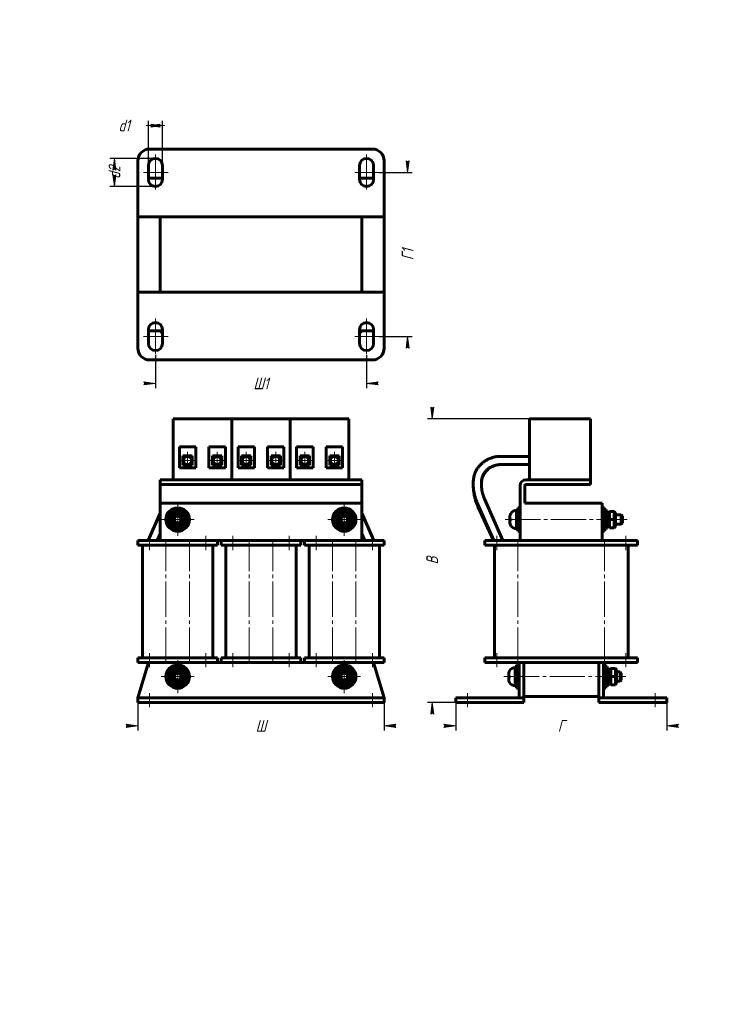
# Model space of a CAD drawing. Header units: millimetres. Extents: x 0 to 297, y 0 to 420.
import ezdxf

# ---------------------------------------------------------------- set-up
doc = ezdxf.new("R2010")
doc.units = ezdxf.units.MM
for name, pattern in [('K5LT_AXLED', [19.5, 15, -1.5, 1.5, -1.5]), ('K5LT_BASIC', [0]), ('K5LT_THIN', [0])]:
    doc.linetypes.add(name, pattern=pattern)
doc.layers.add('Системный слой', color=7, linetype='Continuous')
doc.styles.add('KDIMTEXTSTYLE', font='GOST_AU.SHX', dxfattribs={"width": 0.96, "oblique": 15, "height": 5})
doc.dimstyles.new('KDIMSTYLE (1.00)', dxfattribs={"dimtxt": 5, "dimasz": 1, "dimexe": 2, "dimexo": 0, "dimgap": 1, "dimtad": 1, "dimtxsty": 'KDIMTEXTSTYLE', "dimsah": 1, "dimcen": 0, "dimdle": 1, "dimadec": 0, "dimazin": 0, "dimtfac": 0.667, "dimtmove": 0, "dimatfit": 3, "dimfxl": 1, "dimtvp": 1, "dimtolj": 1, "dimtzin": 0, "dimarcsym": 0})

# ---------------------------------------------------------------- blocks, each defined once
blk = doc.blocks.new('U0')
at = {"layer": 'Системный слой', "color": 30, "linetype": 'K5LT_AXLED', "lineweight": 18, "true_color": 0xff8000}
for q in [(67.37, 146.78), (60.37, 139.78), (74.37, 139.78), (67.37, 132.78)]:
    blk.add_line((67.37, 139.78), q, dxfattribs=at)
blk = doc.blocks.new('U1')
at = {"layer": 'Системный слой', "color": 30, "linetype": 'K5LT_AXLED', "lineweight": 18, "true_color": 0xff8000}
for q in [(67.37, 213.78), (60.37, 206.78), (74.37, 206.78), (67.37, 199.78)]:
    blk.add_line((67.37, 206.78), q, dxfattribs=at)
blk = doc.blocks.new('U2')
at = {"layer": 'Системный слой', "color": 30, "linetype": 'K5LT_AXLED', "lineweight": 18, "true_color": 0xff8000}
for q in [(71.57, 235.73), (67.82, 231.98), (75.32, 231.98), (71.57, 228.23)]:
    blk.add_line((71.57, 231.98), q, dxfattribs=at)
blk = doc.blocks.new('U3')
at = {"layer": 'Системный слой', "color": 30, "linetype": 'K5LT_AXLED', "lineweight": 18, "true_color": 0xff8000}
for q in [(84.17, 235.73), (80.42, 231.98), (87.92, 231.98), (84.17, 228.23)]:
    blk.add_line((84.17, 231.98), q, dxfattribs=at)
blk = doc.blocks.new('U4')
at = {"layer": 'Системный слой', "color": 30, "linetype": 'K5LT_AXLED', "lineweight": 18, "true_color": 0xff8000}
for q in [(96.57, 235.73), (92.82, 231.98), (100.32, 231.98), (96.57, 228.23)]:
    blk.add_line((96.57, 231.98), q, dxfattribs=at)
blk = doc.blocks.new('U5')
at = {"layer": 'Системный слой', "color": 30, "linetype": 'K5LT_AXLED', "lineweight": 18, "true_color": 0xff8000}
for q in [(109.17, 235.73), (105.42, 231.98), (112.92, 231.98), (109.17, 228.23)]:
    blk.add_line((109.17, 231.98), q, dxfattribs=at)
blk = doc.blocks.new('U6')
at = {"layer": 'Системный слой', "color": 30, "linetype": 'K5LT_AXLED', "lineweight": 18, "true_color": 0xff8000}
for q in [(121.57, 235.73), (117.82, 231.98), (125.32, 231.98), (121.57, 228.23)]:
    blk.add_line((121.57, 231.98), q, dxfattribs=at)
blk = doc.blocks.new('U7')
at = {"layer": 'Системный слой', "color": 30, "linetype": 'K5LT_AXLED', "lineweight": 18, "true_color": 0xff8000}
for q in [(134.17, 235.73), (130.42, 231.98), (137.92, 231.98), (134.17, 228.23)]:
    blk.add_line((134.17, 231.98), q, dxfattribs=at)
blk = doc.blocks.new('U8')
at = {"layer": 'Системный слой', "color": 30, "linetype": 'K5LT_AXLED', "lineweight": 18, "true_color": 0xff8000}
for q in [(138.37, 146.78), (131.37, 139.78), (145.37, 139.78), (138.37, 132.78)]:
    blk.add_line((138.37, 139.78), q, dxfattribs=at)
blk = doc.blocks.new('U9')
at = {"layer": 'Системный слой', "color": 30, "linetype": 'K5LT_AXLED', "lineweight": 18, "true_color": 0xff8000}
for q in [(138.37, 213.78), (131.37, 206.78), (145.37, 206.78), (138.37, 199.78)]:
    blk.add_line((138.37, 206.78), q, dxfattribs=at)
blk = doc.blocks.new('KDIMARROW_01')
at = {"layer": 'Системный слой'}
blk.add_hatch(color=0, dxfattribs=at).paths.add_polyline_path([(-5, -0.66), (0, 0), (-5, 0.66), (-4.5, 0)])
at = {"layer": 'Системный слой', "color": 0, "linetype": 'K5LT_THIN', "lineweight": 18}
for p, q in [((-4.5, 0), (-5, 0.66)), ((-5, 0.66), (0, 0)), ((0, 0), (-5, -0.66)), ((-5, -0.66), (-4.5, 0)), ((0, 0), (-1, 0))]:
    blk.add_line(p, q, dxfattribs=at)
blk = doc.blocks.new('KDIMARROW_02')
at = {"layer": 'Системный слой'}
blk.add_hatch(color=0, dxfattribs=at).paths.add_polyline_path([(4.5, 0), (5, 0.66), (0, 0), (5, -0.66)])
at = {"layer": 'Системный слой', "color": 0, "linetype": 'K5LT_THIN', "lineweight": 18}
for p, q in [((0, 0), (-1, 0)), ((5, 0.66), (0, 0)), ((0, 0), (5, -0.66)), ((0, 0), (7, 0)), ((4.5, 0), (5, 0.66)), ((5, -0.66), (4.5, 0))]:
    blk.add_line(p, q, dxfattribs=at)

msp = doc.modelspace()

# ---------------------------------------------------------------- linework, layer by layer
at = {"layer": 'Системный слой', "color": 150, "linetype": 'K5LT_BASIC', "lineweight": 60, "true_color": 0x0080ff}
for p, q in [((55.374, 364.842), (150.374, 364.842)), ((50.374, 335.842), (50.374, 359.842)), ((54.874, 351.842), (54.874, 357.842)), ((60.874, 357.842), (60.874, 351.842)), ((144.874, 351.842), (144.874, 357.842)), ((150.874, 357.842), (150.874, 351.842)), ((155.374, 359.842), (155.374, 335.842)), ((55.374, 352.342), (60.874, 352.342)), ((144.874, 352.342), (150.374, 352.342)), ((155.374, 335.842), (50.374, 335.842)), ((50.374, 303.842), (50.374, 335.842)), ((59.874, 303.842), (59.874, 335.842)), ((145.874, 335.842), (145.874, 303.842)), ((155.374, 335.842), (155.374, 303.842)), ((50.374, 303.842), (155.374, 303.842)), ((50.374, 279.842), (50.374, 303.842)), ((155.374, 303.842), (155.374, 279.842)), ((54.874, 281.842), (54.874, 287.842)), ((60.874, 287.342), (55.374, 287.342)), ((60.874, 286.341), (59.877, 287.342)), ((60.874, 287.842), (60.874, 281.842)), ((144.874, 281.842), (144.874, 287.842)), ((150.374, 287.342), (144.874, 287.342)), ((144.874, 286.341), (145.871, 287.342)), ((150.874, 287.842), (150.874, 281.842)), ((150.374, 274.842), (55.374, 274.842)), ((65.374, 223.783), (65.374, 249.783)), ((65.374, 249.783), (90.374, 249.783)), ((90.374, 223.783), (90.374, 249.783)), ((90.374, 249.783), (115.374, 249.783)), ((90.374, 223.783), (90.374, 249.783)), ((115.374, 223.783), (115.374, 249.783)), ((115.374, 223.783), (115.374, 249.783)), ((115.374, 249.783), (140.374, 249.783)), ((140.374, 223.783), (140.374, 249.783)), ((217.383, 223.783), (217.383, 249.783)), ((217.383, 249.783), (243.383, 249.783)), ((243.383, 223.783), (243.383, 249.783)), ((75.074, 237.783), (68.074, 237.783)), ((68.074, 237.783), (68.074, 228.783)), ((75.074, 228.783), (75.074, 237.783)), ((80.674, 237.783), (80.674, 228.783)), ((87.674, 237.783), (80.674, 237.783)), ((87.674, 228.783), (87.674, 237.783)), ((100.074, 237.783), (93.074, 237.783)), ((93.074, 237.783), (93.074, 228.783)), ((100.074, 228.783), (100.074, 237.783)), ((105.674, 237.783), (105.674, 228.783)), ((112.674, 237.783), (105.674, 237.783)), ((112.674, 228.783), (112.674, 237.783)), ((125.074, 237.783), (118.074, 237.783)), ((118.074, 237.783), (118.074, 228.783)), ((125.074, 228.783), (125.074, 237.783)), ((130.674, 237.783), (130.674, 228.783)), ((137.674, 237.783), (130.674, 237.783)), ((137.674, 228.783), (137.674, 237.783)), ((69.574, 233.983), (69.574, 229.983)), ((73.574, 233.983), (69.574, 233.983)), ((69.969, 232.682), (69.574, 231.774)), ((73.178, 231.285), (72.612, 229.983)), ((73.574, 229.983), (73.574, 233.983)), ((86.174, 233.983), (82.174, 233.983)), ((82.174, 233.983), (82.174, 229.983)), ((82.433, 232.161), (82.211, 229.983)), ((85.915, 231.806), (85.729, 229.983)), ((86.174, 229.983), (86.174, 233.983)), ((94.574, 233.983), (94.574, 229.983)), ((98.574, 233.983), (94.574, 233.983)), ((94.848, 232.271), (94.574, 230.628)), ((98.3, 231.696), (98.015, 229.983)), ((98.574, 229.983), (98.574, 233.983)), ((111.174, 233.983), (107.174, 233.983)), ((107.174, 233.983), (107.174, 229.983)), ((107.448, 231.696), (107.733, 229.983)), ((110.9, 232.271), (111.174, 230.628)), ((111.174, 229.983), (111.174, 233.983)), ((119.574, 233.983), (119.574, 229.983)), ((123.574, 233.983), (119.574, 233.983)), ((119.833, 231.806), (120.019, 229.983)), ((123.315, 232.161), (123.537, 229.983)), ((123.574, 229.983), (123.574, 233.983)), ((136.174, 233.983), (132.174, 233.983)), ((132.174, 233.983), (132.174, 229.983)), ((132.57, 231.285), (133.136, 229.983)), ((135.778, 232.682), (136.174, 231.774)), ((136.174, 229.983), (136.174, 233.983)), ((217.383, 233.733), (205.133, 233.733)), ((68.074, 228.783), (75.074, 228.783)), ((69.574, 229.983), (73.574, 229.983)), ((80.674, 228.783), (87.674, 228.783)), ((82.174, 229.983), (86.174, 229.983)), ((93.074, 228.783), (100.074, 228.783)), ((94.574, 229.983), (98.574, 229.983)), ((105.674, 228.783), (112.674, 228.783)), ((107.174, 229.983), (111.174, 229.983)), ((118.074, 228.783), (125.074, 228.783)), ((119.574, 229.983), (123.574, 229.983)), ((130.674, 228.783), (137.674, 228.783)), ((132.174, 229.983), (136.174, 229.983)), ((217.383, 230.233), (205.133, 230.233)), ((59.874, 223.783), (64.874, 223.783)), ((59.874, 223.783), (59.874, 221.783)), ((140.874, 223.783), (64.874, 223.783)), ((65.374, 223.783), (90.374, 223.783)), ((90.374, 223.783), (115.374, 223.783)), ((115.374, 223.783), (140.374, 223.783)), ((140.874, 223.783), (145.874, 223.783)), ((145.874, 221.783), (145.874, 223.783)), ((193.383, 222.815), (193.383, 221.769)), ((196.883, 222.815), (196.883, 221.769)), ((215.883, 223.783), (238.383, 223.783)), ((238.383, 223.783), (243.383, 223.783)), ((243.383, 223.783), (243.383, 221.783)), ((59.874, 221.283), (59.874, 221.783)), ((64.874, 221.783), (59.874, 221.783)), ((59.874, 213.783), (59.874, 221.283)), ((64.874, 221.783), (140.874, 221.783)), ((145.874, 221.783), (140.874, 221.783)), ((145.874, 221.783), (145.874, 221.283)), ((145.874, 213.783), (145.874, 221.283)), ((193.383, 221.769), (193.383, 221.398)), ((213.383, 197.783), (213.383, 221.283)), ((215.383, 213.783), (215.383, 221.283)), ((215.883, 221.783), (238.383, 221.783)), ((243.383, 221.783), (238.383, 221.783)), ((194.965, 214.246), (202.161, 197.783)), ((198.172, 215.648), (205.981, 197.783)), ((59.874, 197.783), (59.874, 213.783)), ((59.874, 213.783), (145.874, 213.783)), ((65.353, 210.283), (63.333, 206.783)), ((69.395, 210.283), (65.353, 210.283)), ((65.353, 210.283), (65.642, 209.783)), ((69.395, 210.283), (69.106, 209.783)), ((71.415, 206.783), (69.395, 210.283)), ((136.353, 210.283), (134.333, 206.783)), ((140.395, 210.283), (136.353, 210.283)), ((136.353, 210.283), (136.642, 209.783)), ((140.395, 210.283), (140.106, 209.783)), ((142.415, 206.783), (140.395, 210.283)), ((145.874, 197.783), (145.874, 213.783)), ((195.357, 212.386), (202.076, 197.783)), ((211.783, 211.083), (211.783, 202.483)), ((211.783, 211.083), (212.383, 211.083)), ((212.383, 211.783), (213.383, 211.783)), ((212.383, 211.783), (212.383, 201.783)), ((215.383, 213.783), (248.383, 213.783)), ((248.383, 197.783), (248.383, 213.783)), ((248.383, 211.783), (249.383, 211.783)), ((249.383, 211.783), (249.383, 201.783)), ((249.383, 211.083), (249.983, 211.083)), ((249.983, 211.083), (249.983, 202.483)), ((251.483, 210.283), (250.983, 209.783)), ((251.483, 210.283), (253.483, 210.283)), ((251.483, 210.283), (251.483, 206.783)), ((253.483, 210.283), (253.483, 206.783)), ((253.483, 210.283), (253.983, 209.783)), ((59.874, 209.5), (54.772, 197.783)), ((63.333, 206.783), (65.353, 203.283)), ((63.333, 206.783), (63.91, 206.783)), ((65.642, 209.783), (63.91, 206.783)), ((63.91, 206.783), (65.642, 203.783)), ((69.106, 209.783), (65.642, 209.783)), ((70.838, 206.783), (69.106, 209.783)), ((69.106, 203.783), (70.838, 206.783)), ((69.395, 203.283), (71.415, 206.783)), ((71.415, 206.783), (70.838, 206.783)), ((134.333, 206.783), (136.353, 203.283)), ((134.333, 206.783), (134.91, 206.783)), ((136.642, 209.783), (134.91, 206.783)), ((134.91, 206.783), (136.642, 203.783)), ((140.106, 209.783), (136.642, 209.783)), ((141.838, 206.783), (140.106, 209.783)), ((140.106, 203.783), (141.838, 206.783)), ((140.395, 203.283), (142.415, 206.783)), ((142.415, 206.783), (141.838, 206.783)), ((145.874, 209.5), (150.976, 197.783)), ((208.983, 207.033), (208.983, 207.855)), ((208.983, 207.033), (209.365, 207.033)), ((208.983, 205.712), (208.983, 206.533)), ((209.365, 206.533), (208.983, 206.533)), ((209.358, 209.283), (209.365, 209.283)), ((250.983, 209.783), (250.983, 206.783)), ((250.983, 206.783), (250.983, 203.783)), ((251.483, 206.783), (250.983, 206.783)), ((251.483, 206.783), (253.483, 206.783)), ((251.483, 206.783), (251.483, 203.283)), ((253.483, 206.783), (253.483, 203.283)), ((253.483, 206.783), (253.983, 206.783)), ((253.983, 209.783), (253.983, 206.783)), ((253.983, 208.783), (256.483, 208.783)), ((253.983, 206.783), (253.983, 203.783)), ((256.483, 208.783), (256.483, 204.783)), ((256.483, 208.783), (256.983, 208.283)), ((256.983, 208.283), (256.983, 205.283)), ((65.353, 203.283), (65.642, 203.783)), ((65.353, 203.283), (69.395, 203.283)), ((65.642, 203.783), (69.106, 203.783)), ((69.395, 203.283), (69.106, 203.783)), ((136.353, 203.283), (136.642, 203.783)), ((136.353, 203.283), (140.395, 203.283)), ((136.642, 203.783), (140.106, 203.783)), ((140.395, 203.283), (140.106, 203.783)), ((209.365, 204.283), (209.358, 204.283)), ((211.783, 202.483), (212.383, 202.483)), ((212.383, 201.783), (213.383, 201.783)), ((248.383, 201.783), (249.383, 201.783)), ((249.383, 202.483), (249.983, 202.483)), ((251.483, 203.283), (250.983, 203.783)), ((251.483, 203.283), (253.483, 203.283)), ((253.483, 203.283), (253.983, 203.783)), ((253.983, 204.783), (256.483, 204.783)), ((256.483, 204.783), (256.983, 205.283)), ((50.374, 195.783), (50.374, 197.783)), ((50.374, 197.783), (55.374, 197.783)), ((55.374, 197.783), (79.374, 197.783)), ((59.874, 200.734), (58.589, 197.783)), ((79.374, 197.783), (84.374, 197.783)), ((84.374, 197.783), (85.874, 197.783)), ((84.374, 195.783), (84.374, 197.783)), ((85.874, 195.783), (85.874, 197.783)), ((85.874, 197.783), (90.874, 197.783)), ((90.874, 197.783), (114.874, 197.783)), ((114.874, 197.783), (119.874, 197.783)), ((119.874, 195.783), (119.874, 197.783)), ((119.874, 197.783), (121.374, 197.783)), ((121.374, 195.783), (121.374, 197.783)), ((121.374, 197.783), (126.374, 197.783)), ((126.374, 197.783), (150.374, 197.783)), ((145.874, 200.734), (147.159, 197.783)), ((150.374, 197.783), (155.374, 197.783)), ((155.374, 195.783), (155.374, 197.783)), ((198.383, 197.783), (203.383, 197.783)), ((198.383, 195.783), (198.383, 197.783)), ((203.383, 197.783), (258.383, 197.783)), ((258.383, 197.783), (263.383, 197.783)), ((263.383, 195.783), (263.383, 197.783)), ((50.374, 195.783), (55.374, 195.783)), ((52.374, 147.783), (52.374, 195.783)), ((55.374, 195.783), (79.374, 195.783)), ((79.374, 195.783), (84.374, 195.783)), ((82.374, 147.783), (82.374, 195.783)), ((85.874, 195.783), (90.874, 195.783)), ((87.874, 147.783), (87.874, 195.783)), ((90.874, 195.783), (114.874, 195.783)), ((114.874, 195.783), (119.874, 195.783)), ((117.874, 147.783), (117.874, 195.783)), ((121.374, 195.783), (126.374, 195.783)), ((123.374, 147.783), (123.374, 195.783)), ((126.374, 195.783), (150.374, 195.783)), ((150.374, 195.783), (155.374, 195.783)), ((153.374, 147.783), (153.374, 195.783)), ((198.383, 195.783), (203.383, 195.783)), ((202.383, 147.783), (202.383, 195.783)), ((203.383, 195.783), (258.383, 195.783)), ((258.383, 195.783), (263.383, 195.783)), ((259.383, 147.783), (259.383, 195.783)), ((50.374, 145.783), (50.374, 147.783)), ((50.374, 147.783), (55.374, 147.783)), ((55.374, 147.783), (79.374, 147.783)), ((79.374, 147.783), (84.374, 147.783)), ((84.374, 145.783), (84.374, 147.783)), ((85.874, 145.783), (85.874, 147.783)), ((85.874, 147.783), (90.874, 147.783)), ((90.874, 147.783), (114.874, 147.783)), ((114.874, 147.783), (119.874, 147.783)), ((119.874, 145.783), (119.874, 147.783)), ((121.374, 145.783), (121.374, 147.783)), ((121.374, 147.783), (126.374, 147.783)), ((126.374, 147.783), (150.374, 147.783)), ((150.374, 147.783), (155.374, 147.783)), ((155.374, 145.783), (155.374, 147.783)), ((198.383, 147.783), (203.383, 147.783)), ((198.383, 145.783), (198.383, 147.783)), ((203.383, 147.783), (258.383, 147.783)), ((258.383, 147.783), (263.383, 147.783)), ((263.383, 145.783), (263.383, 147.783)), ((50.374, 130.783), (54.874, 145.783)), ((50.374, 145.783), (55.374, 145.783)), ((55.374, 145.783), (79.374, 145.783)), ((65.353, 143.283), (63.333, 139.783)), ((69.395, 143.283), (65.353, 143.283)), ((65.353, 143.283), (65.642, 142.783)), ((69.395, 143.283), (69.106, 142.783)), ((71.415, 139.783), (69.395, 143.283)), ((79.374, 145.783), (84.374, 145.783)), ((84.374, 145.783), (85.874, 145.783)), ((85.874, 145.783), (90.874, 145.783)), ((90.874, 145.783), (114.874, 145.783)), ((114.874, 145.783), (119.874, 145.783)), ((119.874, 145.783), (121.374, 145.783)), ((121.374, 145.783), (126.374, 145.783)), ((126.374, 145.783), (150.374, 145.783)), ((136.353, 143.283), (134.333, 139.783)), ((140.395, 143.283), (136.353, 143.283)), ((136.353, 143.283), (136.642, 142.783)), ((140.395, 143.283), (140.106, 142.783)), ((142.415, 139.783), (140.395, 143.283)), ((150.374, 145.783), (155.374, 145.783)), ((150.874, 145.783), (155.374, 130.783)), ((198.383, 145.783), (203.383, 145.783)), ((203.383, 145.783), (258.383, 145.783)), ((211.283, 144.083), (211.283, 135.483)), ((211.283, 144.083), (211.883, 144.083)), ((211.883, 144.783), (212.883, 144.783)), ((211.883, 144.783), (211.883, 134.783)), ((212.883, 145.783), (212.883, 130.783)), ((214.883, 130.783), (214.883, 145.783)), ((246.883, 145.783), (246.883, 130.783)), ((248.883, 130.783), (248.883, 145.783)), ((248.883, 144.783), (249.883, 144.783)), ((249.883, 144.783), (249.883, 134.783)), ((249.883, 144.083), (250.483, 144.083)), ((250.483, 144.083), (250.483, 135.483)), ((251.983, 143.283), (251.483, 142.783)), ((251.983, 143.283), (253.983, 143.283)), ((251.983, 143.283), (251.983, 139.783)), ((253.983, 143.283), (253.983, 139.783)), ((253.983, 143.283), (254.483, 142.783)), ((258.383, 145.783), (263.383, 145.783)), ((63.333, 139.783), (65.353, 136.283)), ((63.333, 139.783), (63.91, 139.783)), ((65.642, 142.783), (63.91, 139.783)), ((63.91, 139.783), (65.642, 136.783)), ((69.106, 142.783), (65.642, 142.783)), ((70.838, 139.783), (69.106, 142.783)), ((69.106, 136.783), (70.838, 139.783)), ((69.395, 136.283), (71.415, 139.783)), ((71.415, 139.783), (70.838, 139.783)), ((134.333, 139.783), (136.353, 136.283)), ((134.333, 139.783), (134.91, 139.783)), ((136.642, 142.783), (134.91, 139.783)), ((134.91, 139.783), (136.642, 136.783)), ((140.106, 142.783), (136.642, 142.783)), ((141.838, 139.783), (140.106, 142.783)), ((140.106, 136.783), (141.838, 139.783)), ((140.395, 136.283), (142.415, 139.783)), ((142.415, 139.783), (141.838, 139.783)), ((208.483, 140.033), (208.483, 140.855)), ((208.483, 140.033), (208.865, 140.033)), ((208.483, 138.712), (208.483, 139.533)), ((208.865, 139.533), (208.483, 139.533)), ((208.858, 142.283), (208.865, 142.283)), ((251.483, 142.783), (251.483, 139.783)), ((251.483, 139.783), (251.483, 136.783)), ((251.983, 139.783), (251.483, 139.783)), ((251.983, 139.783), (253.983, 139.783)), ((251.983, 139.783), (251.983, 136.283)), ((253.983, 139.783), (253.983, 136.283)), ((253.983, 139.783), (254.483, 139.783)), ((254.483, 142.783), (254.483, 139.783)), ((254.483, 141.783), (255.983, 141.783)), ((254.483, 139.783), (254.483, 136.783)), ((255.983, 141.783), (255.983, 137.783)), ((255.983, 141.783), (256.483, 141.283)), ((256.483, 141.283), (256.483, 138.283)), ((65.353, 136.283), (65.642, 136.783)), ((65.353, 136.283), (69.395, 136.283)), ((65.642, 136.783), (69.106, 136.783)), ((69.395, 136.283), (69.106, 136.783)), ((136.353, 136.283), (136.642, 136.783)), ((136.353, 136.283), (140.395, 136.283)), ((136.642, 136.783), (140.106, 136.783)), ((140.395, 136.283), (140.106, 136.783)), ((208.865, 137.283), (208.858, 137.283)), ((211.283, 135.483), (211.883, 135.483)), ((211.883, 134.783), (212.883, 134.783)), ((248.883, 134.783), (249.883, 134.783)), ((249.883, 135.483), (250.483, 135.483)), ((251.983, 136.283), (251.483, 136.783)), ((251.983, 136.283), (253.983, 136.283)), ((253.983, 136.283), (254.483, 136.783)), ((254.483, 137.783), (255.983, 137.783)), ((255.983, 137.783), (256.483, 138.283)), ((50.374, 128.783), (50.374, 130.783)), ((50.374, 130.783), (55.374, 130.783)), ((55.374, 130.783), (150.374, 130.783)), ((150.374, 130.783), (155.374, 130.783)), ((155.374, 128.783), (155.374, 130.783)), ((185.883, 128.783), (185.883, 130.783)), ((185.883, 130.783), (190.883, 130.783)), ((190.883, 130.783), (212.883, 130.783)), ((212.883, 130.783), (214.883, 130.783)), ((214.883, 131.283), (246.883, 131.283)), ((214.883, 128.783), (214.883, 130.783)), ((246.883, 128.783), (246.883, 130.783)), ((246.883, 130.783), (248.883, 130.783)), ((248.883, 130.783), (270.883, 130.783)), ((270.883, 130.783), (275.883, 130.783)), ((275.883, 128.783), (275.883, 130.783)), ((50.374, 128.783), (55.374, 128.783)), ((55.374, 128.783), (150.374, 128.783)), ((150.374, 128.783), (155.374, 128.783)), ((185.883, 128.783), (190.883, 128.783)), ((190.883, 128.783), (214.883, 128.783)), ((246.883, 128.783), (270.883, 128.783)), ((270.883, 128.783), (275.883, 128.783))]:
    msp.add_line(p, q, dxfattribs=at)
at = {"layer": 'Системный слой', "color": 30, "linetype": 'K5LT_AXLED', "lineweight": 18, "true_color": 0xff8000}
for p, q in [((57.874, 362.518), (57.874, 346.995)), ((147.874, 362.518), (147.874, 346.995)), ((52.833, 354.842), (63.311, 354.842)), ((142.833, 354.842), (153.311, 354.842)), ((57.874, 292.518), (57.874, 276.995)), ((147.874, 292.518), (147.874, 276.995)), ((52.833, 284.842), (63.311, 284.842)), ((142.833, 284.842), (153.311, 284.842)), ((206.983, 206.783), (258.983, 206.783)), ((209.783, 206.783), (212.383, 206.783)), ((212.383, 206.783), (215.383, 206.783)), ((246.383, 206.783), (249.383, 206.783)), ((249.383, 206.783), (251.983, 206.783)), ((55.374, 193.783), (55.374, 199.783)), ((62.374, 145.783), (62.374, 197.783)), ((72.374, 145.783), (72.374, 197.783)), ((79.374, 193.783), (79.374, 199.783)), ((90.874, 193.783), (90.874, 199.783)), ((97.874, 145.783), (97.874, 197.783)), ((107.874, 145.783), (107.874, 197.783)), ((114.874, 193.783), (114.874, 199.783)), ((126.374, 193.783), (126.374, 199.783)), ((133.374, 145.783), (133.374, 197.783)), ((143.374, 145.783), (143.374, 197.783)), ((150.374, 193.783), (150.374, 199.783)), ((203.383, 193.783), (203.383, 199.783)), ((212.383, 145.783), (212.383, 197.783)), ((249.383, 145.783), (249.383, 197.783)), ((258.383, 193.783), (258.383, 199.783)), ((55.374, 143.783), (55.374, 149.783)), ((79.374, 143.783), (79.374, 149.783)), ((90.874, 143.783), (90.874, 149.783)), ((114.874, 143.783), (114.874, 149.783)), ((126.374, 143.783), (126.374, 149.783)), ((150.374, 143.783), (150.374, 149.783)), ((203.383, 143.783), (203.383, 149.783)), ((258.383, 143.783), (258.383, 149.783)), ((206.483, 139.783), (258.483, 139.783)), ((209.283, 139.783), (211.883, 139.783)), ((211.883, 139.783), (214.883, 139.783)), ((246.883, 139.783), (249.883, 139.783)), ((249.883, 139.783), (252.483, 139.783)), ((55.374, 126.783), (55.374, 132.783)), ((150.374, 126.783), (150.374, 132.783)), ((190.883, 126.783), (190.883, 132.783)), ((270.883, 126.783), (270.883, 132.783))]:
    msp.add_line(p, q, dxfattribs=at)
at = {"layer": 'Системный слой', "color": 150, "linetype": 'K5LT_BASIC', "lineweight": 60, "true_color": 0x0080ff}
for centre, radius in [((71.574, 231.983), 1.75), ((84.174, 231.983), 1.75), ((96.574, 231.983), 1.75), ((109.174, 231.983), 1.75), ((121.574, 231.983), 1.75), ((134.174, 231.983), 1.75), ((67.374, 206.783), 5), ((67.374, 206.783), 4.3), ((138.374, 206.783), 5), ((138.374, 206.783), 4.3), ((67.374, 206.783), 2.5), ((67.374, 206.783), 2), ((67.374, 206.783), 1.5), ((138.374, 206.783), 2.5), ((138.374, 206.783), 2), ((138.374, 206.783), 1.5), ((67.374, 139.783), 5), ((67.374, 139.783), 4.3), ((138.374, 139.783), 5), ((138.374, 139.783), 4.3), ((67.374, 139.783), 2.5), ((67.374, 139.783), 2), ((67.374, 139.783), 1.5), ((138.374, 139.783), 2.5), ((138.374, 139.783), 2), ((138.374, 139.783), 1.5)]:
    msp.add_circle(centre, radius, dxfattribs=at)
for centre, radius, start, end in [((55.374, 359.842), 5, 90, 180), ((150.374, 359.842), 5, 0, 90), ((57.874, 357.842), 3, 0, 180), ((147.874, 357.842), 3, 0, 180), ((55.374, 347.342), 5, 90, 95.73917), ((57.874, 351.842), 3, 180, 0), ((147.874, 351.842), 3, 180, 0), ((150.374, 347.342), 5, 84.26083, 90), ((57.874, 287.842), 3, 0, 180), ((147.874, 287.842), 3, 0, 180), ((55.374, 292.342), 5, 264.26083, 270), ((150.374, 292.342), 5, 270, 275.73917), ((57.874, 281.842), 3, 180, 0), ((147.874, 281.842), 3, 180, 0), ((55.374, 279.842), 5, 180, 270), ((150.374, 279.842), 5, 270, 0), ((215.883, 221.283), 2.5, 90, 180), ((215.883, 221.283), 0.5, 90, 180), ((211.783, 207.883), 2.8, 90, 150.00002), ((211.783, 205.683), 2.8, 209.99998, 270), ((250.483, 204.033), 0.5, 180, 0), ((211.283, 140.883), 2.8, 90, 150.00002), ((211.283, 138.683), 2.8, 209.99998, 270), ((250.983, 137.033), 0.5, 180, 0)]:
    msp.add_arc(centre, radius, start, end, dxfattribs=at)
for points, knots in [([(205.133, 233.733), (204.649, 233.733), (204.166, 233.706), (203.214, 233.596), (202.745, 233.515), (201.831, 233.303), (201.386, 233.173), (200.807, 232.968), (200.665, 232.915), (200.455, 232.832), (200.387, 232.804), (200.205, 232.728), (200.092, 232.679), (199.749, 232.524), (199.521, 232.412), (198.909, 232.086), (198.532, 231.859), (197.814, 231.369), (197.473, 231.107), (196.829, 230.553), (196.526, 230.261), (195.96, 229.653), (195.697, 229.336), (195.212, 228.681), (194.989, 228.343), (194.588, 227.65), (194.408, 227.295), (194.092, 226.573), (193.955, 226.206), (193.725, 225.463), (193.632, 225.086), (193.489, 224.328), (193.439, 223.947), (193.392, 223.315), (193.383, 223.065), (193.383, 222.815)], [0, 0, 0, 0, 1.5803433, 1.5803433, 3.1349979, 3.1349979, 4.6589325, 4.6589325, 5.1593433, 5.1593433, 5.4033271, 5.4033271, 5.8099686, 5.8099686, 6.6503609, 6.6503609, 8.1127289, 8.1127289, 9.5511266, 9.5511266, 10.9675497, 10.9675497, 12.3643037, 12.3643037, 13.7440607, 13.7440607, 15.1073454, 15.1073454, 16.4573654, 16.4573654, 17.7985321, 17.7985321, 19.131129, 19.131129, 20, 20, 20, 20]), ([(205.133, 230.233), (205.102, 230.233), (205.072, 230.233), (204.998, 230.233), (204.954, 230.232), (204.826, 230.229), (204.742, 230.226), (204.489, 230.212), (204.321, 230.199), (203.812, 230.144), (203.473, 230.088), (202.812, 229.94), (202.49, 229.848), (201.868, 229.633), (201.568, 229.511), (201.022, 229.251), (200.775, 229.118), (200.374, 228.875), (200.215, 228.772), (199.931, 228.573), (199.803, 228.477), (199.447, 228.195), (199.227, 227.999), (198.816, 227.592), (198.625, 227.38), (198.273, 226.943), (198.112, 226.718), (197.821, 226.258), (197.69, 226.023), (197.458, 225.547), (197.357, 225.304), (197.184, 224.816), (197.112, 224.569), (196.997, 224.072), (196.954, 223.822), (196.897, 223.32), (196.883, 223.067), (196.883, 222.815)], [0, 0, 0, 0, 0.145484, 0.145484, 0.3567793, 0.3567793, 0.7620533, 0.7620533, 1.5726013, 1.5726013, 3.2275495, 3.2275495, 4.8482375, 4.8482375, 6.4364482, 6.4364482, 7.8280794, 7.8280794, 8.7738369, 8.7738369, 9.5762698, 9.5762698, 11.0763572, 11.0763572, 12.5495193, 12.5495193, 13.9982146, 13.9982146, 15.4259911, 15.4259911, 16.8360047, 16.8360047, 18.2301829, 18.2301829, 19.6141914, 19.6141914, 21, 21, 21, 21]), ([(205.133, 230.233), (204.787, 230.233), (204.441, 230.212), (203.757, 230.126), (203.418, 230.062), (202.754, 229.893), (202.429, 229.788), (201.795, 229.54), (201.486, 229.397), (200.891, 229.075), (200.605, 228.896), (200.057, 228.507), (199.795, 228.296), (199.302, 227.845), (199.07, 227.605), (198.637, 227.1), (198.436, 226.835), (198.069, 226.284), (197.903, 225.998), (197.606, 225.409), (197.476, 225.106), (197.254, 224.488), (197.161, 224.173), (197.03, 223.6), (196.984, 223.344), (196.927, 222.907), (196.91, 222.727), (196.888, 222.376), (196.883, 222.206), (196.883, 222.035)], [0, 0, 0, 0, 1.6005571, 1.6005571, 3.1909445, 3.1909445, 4.7717444, 4.7717444, 6.3434798, 6.3434798, 7.9065932, 7.9065932, 9.4617824, 9.4617824, 11.0099006, 11.0099006, 12.5519405, 12.5519405, 14.0884762, 14.0884762, 15.6203687, 15.6203687, 17.1490582, 17.1490582, 18.3600901, 18.3600901, 19.2044668, 19.2044668, 20, 20, 20, 20]), ([(193.383, 221.769), (193.383, 221.649), (193.382, 221.529), (193.398, 221.078), (193.408, 220.746), (193.449, 220.182), (193.471, 219.949), (193.522, 219.484), (193.553, 219.252), (193.655, 218.565), (193.74, 218.112), (193.956, 217.159), (194.09, 216.659), (194.401, 215.672), (194.576, 215.185), (194.834, 214.55), (194.898, 214.398), (194.965, 214.246)], [0, 0, 0, 0, 0.838399, 0.838399, 3.1605643, 3.1605643, 4.7971659, 4.7971659, 6.4337676, 6.4337676, 9.6524174, 9.6524174, 13.2524174, 13.2524174, 16.8524174, 16.8524174, 18, 18, 18, 18]), ([(193.383, 221.398), (193.383, 220.779), (193.409, 220.159), (193.516, 218.924), (193.596, 218.309), (193.809, 217.088), (193.942, 216.482), (194.22, 215.433), (194.353, 214.987), (194.581, 214.309), (194.664, 214.073), (194.84, 213.604), (194.932, 213.371), (195.133, 212.887), (195.243, 212.635), (195.357, 212.386)], [0, 0, 0, 0, 3.6, 3.6, 7.2, 7.2, 10.8, 10.8, 13.5000669, 13.5000669, 14.9537148, 14.9537148, 16.4073627, 16.4073627, 18, 18, 18, 18]), ([(196.883, 221.769), (196.883, 221.351), (196.9, 220.934), (196.969, 220.101), (197.022, 219.685), (197.16, 218.859), (197.246, 218.448), (197.427, 217.736), (197.514, 217.433), (197.669, 216.949), (197.731, 216.768), (197.862, 216.407), (197.931, 216.227), (198.057, 215.914), (198.114, 215.781), (198.172, 215.648)], [0, 0, 0, 0, 3.6, 3.6, 7.2, 7.2, 10.8, 10.8, 13.4978128, 13.4978128, 15.1339117, 15.1339117, 16.7700105, 16.7700105, 18, 18, 18, 18]), ([(250.983, 209.522), (250.983, 209.543), (250.98, 209.585), (250.968, 209.647), (250.949, 209.707), (250.922, 209.764), (250.889, 209.817), (250.849, 209.865), (250.804, 209.909), (250.768, 209.935), (250.747, 209.948), (250.74, 209.952), (250.727, 209.96), (250.713, 209.968), (250.683, 209.983), (250.64, 210), (250.579, 210.016), (250.526, 210.023), (250.483, 210.024), (250.449, 210.023), (250.417, 210.02), (250.375, 210.013), (250.326, 210), (250.267, 209.976), (250.213, 209.946), (250.162, 209.909), (250.13, 209.879), (250.113, 209.86), (250.108, 209.854), (250.098, 209.843), (250.088, 209.83), (250.068, 209.803), (250.043, 209.764), (250.016, 209.707), (249.997, 209.647), (249.987, 209.595), (249.983, 209.554), (249.983, 209.533), (249.983, 209.522)], [0, 0, 0, 0, 1.0375839, 2.0751677, 3.1127516, 4.1500379, 5.1869462, 6.2233914, 7.2592536, 8.2943177, 8.3979119, 8.5014751, 8.7065275, 9.1166323, 9.3320541, 10.3674287, 11.4026123, 12.4376794, 12.9995864, 13.5614935, 14.1234005, 14.5965605, 15.6316275, 16.6666946, 17.7016451, 18.7361714, 19.7695926, 19.8732218, 19.9768878, 20.1787922, 20.5826011, 20.8116436, 21.8483039, 22.8849642, 23.9212566, 24.9564699, 25.4780282, 25.9995864, 25.9995864, 25.9995864, 25.9995864]), ([(250.983, 209.522), (250.983, 209.543), (250.98, 209.585), (250.968, 209.647), (250.949, 209.707), (250.922, 209.764), (250.889, 209.817), (250.849, 209.865), (250.804, 209.909), (250.768, 209.935), (250.747, 209.948), (250.74, 209.952), (250.727, 209.96), (250.713, 209.968), (250.683, 209.983), (250.64, 210), (250.579, 210.016), (250.526, 210.023), (250.483, 210.024), (250.449, 210.023), (250.417, 210.02), (250.375, 210.013), (250.326, 210), (250.267, 209.976), (250.213, 209.946), (250.162, 209.909), (250.13, 209.879), (250.113, 209.86), (250.108, 209.854), (250.098, 209.843), (250.088, 209.83), (250.068, 209.803), (250.043, 209.764), (250.016, 209.707), (249.997, 209.647), (249.987, 209.595), (249.983, 209.554), (249.983, 209.533), (249.983, 209.522)], [0, 0, 0, 0, 1.0375839, 2.0751677, 3.1127516, 4.1500379, 5.1869462, 6.2233914, 7.2592536, 8.2943177, 8.3979119, 8.5014751, 8.7065275, 9.1166323, 9.3320541, 10.3674287, 11.4026123, 12.4376794, 12.9995864, 13.5614935, 14.1234005, 14.5965605, 15.6316275, 16.6666946, 17.7016451, 18.7361714, 19.7695926, 19.8732218, 19.9768878, 20.1787922, 20.5826011, 20.8116436, 21.8483039, 22.8849642, 23.9212566, 24.9564699, 25.4780282, 25.9995864, 25.9995864, 25.9995864, 25.9995864]), ([(208.983, 207.855), (208.983, 207.94), (208.99, 208.1), (209.017, 208.317), (209.059, 208.526), (209.116, 208.731), (209.195, 208.945), (209.278, 209.127), (209.339, 209.238), (209.365, 209.283)], [0, 0, 0, 0, 0.9300712, 1.7378798, 2.3729356, 3.250387, 4.0499636, 4.8495403, 5.4216088, 5.4216088, 5.4216088, 5.4216088]), ([(209.365, 209.283), (209.339, 209.239), (209.279, 209.128), (209.195, 208.946), (209.129, 208.768), (209.073, 208.581), (209.035, 208.414), (209.009, 208.253), (208.996, 208.141), (208.99, 208.062), (208.986, 207.998), (208.984, 207.95), (208.983, 207.902), (208.983, 207.871), (208.983, 207.855)], [0, 0, 0, 0, 0.5530765, 1.3826912, 2.1712218, 2.6151362, 3.502965, 4.0351315, 4.3817509, 4.7283702, 4.9016798, 5.0749895, 5.2482991, 5.4216088, 5.4216088, 5.4216088, 5.4216088]), ([(209.358, 206.783), (209.358, 206.799), (209.358, 206.829), (209.359, 206.872), (209.36, 206.914), (209.361, 206.954), (209.363, 206.994), (209.364, 207.02), (209.365, 207.033)], [0, 0, 0, 0, 0.16900791, 0.33801583, 0.48638364, 0.63475145, 0.78311926, 0.93148707, 0.93148707, 0.93148707, 0.93148707]), ([(209.358, 206.783), (209.358, 206.768), (209.358, 206.738), (209.359, 206.695), (209.36, 206.653), (209.361, 206.613), (209.363, 206.573), (209.364, 206.547), (209.365, 206.533)], [0, 0, 0, 0, 0.16900791, 0.33801583, 0.48638364, 0.63475145, 0.78311926, 0.93148707, 0.93148707, 0.93148707, 0.93148707]), ([(208.983, 205.712), (208.983, 205.627), (208.99, 205.467), (209.017, 205.25), (209.059, 205.041), (209.116, 204.836), (209.195, 204.622), (209.278, 204.44), (209.339, 204.329), (209.365, 204.283)], [0, 0, 0, 0, 0.9300712, 1.7378798, 2.3729356, 3.250387, 4.0499636, 4.8495403, 5.4216088, 5.4216088, 5.4216088, 5.4216088]), ([(209.365, 204.283), (209.339, 204.327), (209.279, 204.439), (209.195, 204.621), (209.129, 204.799), (209.073, 204.986), (209.035, 205.153), (209.009, 205.314), (208.996, 205.426), (208.99, 205.505), (208.986, 205.569), (208.984, 205.617), (208.983, 205.665), (208.983, 205.696), (208.983, 205.712)], [0, 0, 0, 0, 0.5530765, 1.3826912, 2.1712218, 2.6151362, 3.502965, 4.0351315, 4.3817509, 4.7283702, 4.9016798, 5.0749895, 5.2482991, 5.4216088, 5.4216088, 5.4216088, 5.4216088]), ([(251.483, 142.522), (251.483, 142.543), (251.48, 142.585), (251.468, 142.647), (251.449, 142.707), (251.422, 142.764), (251.389, 142.817), (251.349, 142.865), (251.304, 142.909), (251.268, 142.935), (251.247, 142.948), (251.24, 142.952), (251.227, 142.96), (251.213, 142.968), (251.183, 142.983), (251.14, 143), (251.079, 143.016), (251.026, 143.023), (250.983, 143.024), (250.949, 143.023), (250.917, 143.02), (250.875, 143.013), (250.826, 143), (250.767, 142.976), (250.713, 142.946), (250.662, 142.909), (250.63, 142.879), (250.613, 142.86), (250.608, 142.854), (250.598, 142.843), (250.588, 142.83), (250.568, 142.803), (250.543, 142.764), (250.516, 142.707), (250.497, 142.647), (250.487, 142.595), (250.483, 142.554), (250.483, 142.533), (250.483, 142.522)], [0, 0, 0, 0, 1.0375839, 2.0751677, 3.1127516, 4.1500379, 5.1869462, 6.2233915, 7.2592538, 8.2943181, 8.3979123, 8.5014754, 8.7065282, 9.1166337, 9.3320541, 10.3674288, 11.4026124, 12.4376794, 12.9995864, 13.5614935, 14.1234005, 14.5965605, 15.6316275, 16.6666946, 17.7016451, 18.7361714, 19.7695927, 19.8732218, 19.9768878, 20.1787922, 20.5826011, 20.8116437, 21.848304, 22.8849643, 23.9212566, 24.9564699, 25.4780282, 25.9995864, 25.9995864, 25.9995864, 25.9995864]), ([(251.483, 142.522), (251.483, 142.543), (251.48, 142.585), (251.468, 142.647), (251.449, 142.707), (251.422, 142.764), (251.389, 142.817), (251.349, 142.865), (251.304, 142.909), (251.268, 142.935), (251.247, 142.948), (251.24, 142.952), (251.227, 142.96), (251.213, 142.968), (251.183, 142.983), (251.14, 143), (251.079, 143.016), (251.026, 143.023), (250.983, 143.024), (250.949, 143.023), (250.917, 143.02), (250.875, 143.013), (250.826, 143), (250.767, 142.976), (250.713, 142.946), (250.662, 142.909), (250.63, 142.879), (250.613, 142.86), (250.608, 142.854), (250.598, 142.843), (250.588, 142.83), (250.568, 142.803), (250.543, 142.764), (250.516, 142.707), (250.497, 142.647), (250.487, 142.595), (250.483, 142.554), (250.483, 142.533), (250.483, 142.522)], [0, 0, 0, 0, 1.0375839, 2.0751677, 3.1127516, 4.1500379, 5.1869462, 6.2233915, 7.2592538, 8.2943181, 8.3979123, 8.5014754, 8.7065282, 9.1166337, 9.3320541, 10.3674288, 11.4026124, 12.4376794, 12.9995864, 13.5614935, 14.1234005, 14.5965605, 15.6316275, 16.6666946, 17.7016451, 18.7361714, 19.7695927, 19.8732218, 19.9768878, 20.1787922, 20.5826011, 20.8116437, 21.848304, 22.8849643, 23.9212566, 24.9564699, 25.4780282, 25.9995864, 25.9995864, 25.9995864, 25.9995864]), ([(208.483, 140.855), (208.483, 140.94), (208.49, 141.1), (208.517, 141.317), (208.559, 141.526), (208.616, 141.731), (208.695, 141.945), (208.778, 142.127), (208.839, 142.238), (208.865, 142.283)], [0, 0, 0, 0, 0.9300712, 1.7378798, 2.3729356, 3.250387, 4.0499636, 4.8495403, 5.4216088, 5.4216088, 5.4216088, 5.4216088]), ([(208.865, 142.283), (208.839, 142.239), (208.779, 142.128), (208.695, 141.946), (208.629, 141.768), (208.573, 141.581), (208.535, 141.414), (208.509, 141.253), (208.496, 141.141), (208.49, 141.062), (208.486, 140.998), (208.484, 140.95), (208.483, 140.902), (208.483, 140.871), (208.483, 140.855)], [0, 0, 0, 0, 0.5530765, 1.3826912, 2.1712218, 2.6151362, 3.502965, 4.0351315, 4.3817509, 4.7283702, 4.9016798, 5.0749895, 5.2482991, 5.4216088, 5.4216088, 5.4216088, 5.4216088]), ([(208.483, 138.712), (208.483, 138.627), (208.49, 138.467), (208.517, 138.25), (208.559, 138.041), (208.616, 137.836), (208.695, 137.622), (208.778, 137.44), (208.839, 137.329), (208.865, 137.283)], [0, 0, 0, 0, 0.9300712, 1.7378798, 2.3729356, 3.250387, 4.0499636, 4.8495403, 5.4216088, 5.4216088, 5.4216088, 5.4216088]), ([(208.865, 137.283), (208.839, 137.327), (208.779, 137.439), (208.695, 137.621), (208.629, 137.799), (208.573, 137.986), (208.535, 138.153), (208.509, 138.314), (208.496, 138.426), (208.49, 138.505), (208.486, 138.569), (208.484, 138.617), (208.483, 138.665), (208.483, 138.696), (208.483, 138.712)], [0, 0, 0, 0, 0.5530765, 1.3826912, 2.1712218, 2.6151362, 3.502965, 4.0351315, 4.3817509, 4.7283702, 4.9016798, 5.0749895, 5.2482991, 5.4216088, 5.4216088, 5.4216088, 5.4216088]), ([(208.858, 139.783), (208.858, 139.799), (208.858, 139.829), (208.859, 139.872), (208.86, 139.914), (208.861, 139.954), (208.863, 139.994), (208.864, 140.02), (208.865, 140.033)], [0, 0, 0, 0, 0.16900791, 0.33801583, 0.48638364, 0.63475145, 0.78311926, 0.93148707, 0.93148707, 0.93148707, 0.93148707]), ([(208.858, 139.783), (208.858, 139.768), (208.858, 139.738), (208.859, 139.695), (208.86, 139.653), (208.861, 139.613), (208.863, 139.573), (208.864, 139.547), (208.865, 139.533)], [0, 0, 0, 0, 0.16900791, 0.33801583, 0.48638364, 0.63475145, 0.78311926, 0.93148707, 0.93148707, 0.93148707, 0.93148707])]:
    msp.add_open_spline(points, degree=3, knots=knots, dxfattribs=at)
for points in [[(209.365, 206.533), (209.36, 206.617), (209.355, 206.783), (209.36, 206.95), (209.365, 207.033)], [(208.865, 139.533), (208.86, 139.617), (208.855, 139.783), (208.86, 139.95), (208.865, 140.033)]]:
    msp.add_open_spline(points, degree=3, dxfattribs=at)

# ---------------------------------------------------------------- block references
at = {"layer": 'Системный слой'}
for name in ['U2', 'U3', 'U4', 'U5', 'U6', 'U7', 'U1', 'U9', 'U0', 'U8']:
    msp.add_blockref(name, (0, 0), dxfattribs=at)

# ---------------------------------------------------------------- dimensions: what is measured, and where the dimension line sits
at = {"layer": 'Системный слой', "color": 7}
for base, p1, p2, location, text, override in [((54.874, 374.842), (60.874, 357.842), (54.874, 357.842), (44.537, 374.842), '\\H5.0;\\W0.965;\\Q15;\\H5.0;\\W0.965;\\Q15;\\Q15;d1', {"dimexo": 0, "dimblk1": 'KDIMARROW_02', "dimblk2": 'KDIMARROW_02', "dimse1": 0, "dimse2": 0, "dimclrt": 7, "dimtolj": 1}), ((57.874, 264.842), (147.874, 276.995), (57.874, 276.995), (102.874, 264.842), '\\H5.0;\\W0.965;\\Q15;\\H5.0;\\W0.965;\\Q15;\\Q15;Ш1', {"dimexo": 0, "dimblk1": 'KDIMARROW_01', "dimblk2": 'KDIMARROW_01', "dimse1": 0, "dimse2": 0, "dimclrt": 7, "dimtolj": 1}), ((50.374, 118.783), (155.374, 128.783), (50.374, 128.783), (102.874, 118.783), '\\H5.0;\\W0.965;\\Q15;\\H5.0;\\W0.965;\\Q15;\\Q15;Ш', {"dimexo": 0, "dimblk1": 'KDIMARROW_01', "dimblk2": 'KDIMARROW_01', "dimse1": 0, "dimse2": 0, "dimclrt": 7, "dimtolj": 1}), ((185.883, 118.783), (275.883, 128.783), (185.883, 128.783), (230.883, 118.783), '\\H5.0;\\W0.965;\\Q15;\\H5.0;\\W0.965;\\Q15;\\Q15;Г', {"dimexo": 0, "dimblk1": 'KDIMARROW_01', "dimblk2": 'KDIMARROW_01', "dimse1": 0, "dimse2": 0, "dimclrt": 7, "dimtolj": 1})]:
    msp.add_linear_dim(base=base, p1=p1, p2=p2, location=location, text=text, dimstyle='KDIMSTYLE (1.00)', override=override, dxfattribs=at).render()
for base, p1, p2, location, text in [((40.374, 360.842), (57.874, 348.842), (57.874, 360.842), (40.374, 354.842), '\\H5.0;\\W0.965;\\Q15;\\H5.0;\\W0.965;\\Q15;\\Q15;d2'), ((165.374, 284.842), (153.311, 354.842), (153.311, 284.842), (165.374, 319.842), '\\H5.0;\\W0.965;\\Q15;\\H5.0;\\W0.965;\\Q15;\\Q15;Г1'), ((175.883, 128.783), (217.383, 249.783), (185.883, 128.783), (175.883, 189.283), '\\H5.0;\\W0.965;\\Q15;\\H5.0;\\W0.965;\\Q15;\\Q15;В')]:
    msp.add_linear_dim(base=base, p1=p1, p2=p2, angle=90, location=location, text=text, dimstyle='KDIMSTYLE (1.00)', override={"dimexo": 0, "dimblk1": 'KDIMARROW_01', "dimblk2": 'KDIMARROW_01', "dimse1": 0, "dimse2": 0, "dimclrt": 7, "dimtolj": 1}, dxfattribs=at).render()

doc.saveas('drawing.dxf')
